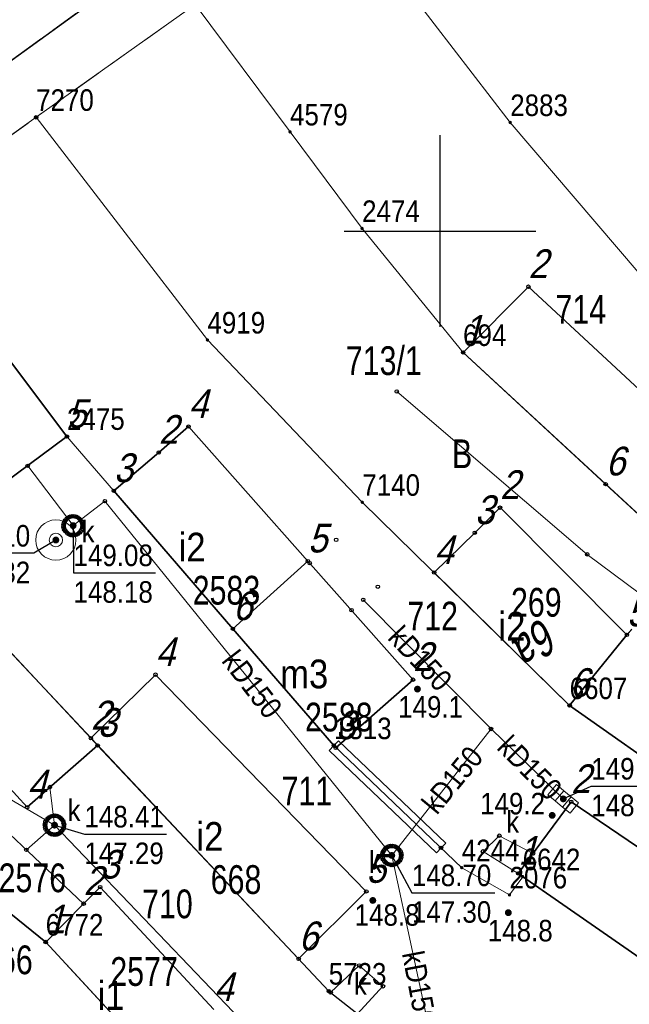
# Model space of a CAD drawing. Header units: metres. Extents: x 5548743 to 5556416, y 5707500 to 5714000.
# Tile 201 of 244: x 5554478 to 5554510, y 5710460 to 5710511. Entities that reach past the tile are written whole.
import ezdxf
from ezdxf.enums import TextEntityAlignment as Align

# ---------------------------------------------------------------- set-up
doc = ezdxf.new("R2010")
doc.units = ezdxf.units.M
for name, pattern in [('1.5_0.75', [2.25, 1.5, -0.75]), ('2.25_0.75', [3, 2.25, -0.75]), ('219-1000', [0])]:
    doc.linetypes.add(name, pattern=pattern)
doc.layers.get('0').update_dxf_attribs({"color": 2, "lineweight": 5})
doc.styles.get("Standard").update_dxf_attribs({"font": 'Working1250', "width": 0.75})
doc.linetypes.add('902-1000', pattern='A,5,0,[1,ksztalty.shx,S=1,R=0,X=0,Y=0],5', length=10)
doc.linetypes.add('otdn_1000', pattern='A,7,0,[21,ksztalty.shx,S=0.7,R=0,X=0,Y=0]', length=7)

# ---------------------------------------------------------------- blocks, each defined once
blk = doc.blocks.new('PUNKTBUD')
at = {"color": 0}
blk.add_circle((0, 0), 0.09, dxfattribs=at)
blk = doc.blocks.new('203')
at = {"linetype": 'Continuous', "lineweight": 0}
h = blk.add_hatch(color=0, dxfattribs=at)
edge = h.paths.add_edge_path()
edge.add_arc((0, 0), 0.09, 0, 360)
blk = doc.blocks.new('PW01')
at = {"linetype": 'Continuous', "lineweight": 13}
h = blk.add_hatch(color=0, dxfattribs=at)
edge = h.paths.add_edge_path()
edge.add_arc((0, 0), 0.18, 0, 360)
blk = doc.blocks.new('US22')
at = {"color": 0, "linetype": 'Continuous', "lineweight": 0}
blk.add_circle((0, 0), 0.4, dxfattribs=at)
blk = doc.blocks.new('US05')
at = {"color": 0, "linetype": 'Continuous', "lineweight": 13}
for p, q in [((-0.75, -0.35), (-0.75, 0.35)), ((-0.75, 0.35), (-0.25, 0.35)), ((-0.25, -0.35), (-0.25, 0.35)), ((-0.25, 0.35), (0.25, 0.35)), ((0.25, -0.35), (0.25, 0.35)), ((0.25, 0.35), (0.75, 0.35)), ((0.75, -0.35), (0.75, 0.35)), ((-0.75, -0.35), (-0.25, -0.35)), ((-0.25, -0.35), (0.25, -0.35)), ((0.25, -0.35), (0.75, -0.35))]:
    blk.add_line(p, q, dxfattribs=at)
blk = doc.blocks.new('US13')
at = {"color": 0, "linetype": 'Continuous', "lineweight": 13}
for radius in [1.05, 0.35]:
    blk.add_circle((0, 0), radius, dxfattribs=at)
blk = doc.blocks.new('PIKIETAW1891')
at = {"color": 0}
blk.add_circle((0, 0), 0.09, dxfattribs=at)
blk = doc.blocks.new('RAMKA1000K')
at = {"color": 0}
for p, q in [((95, 500), (105, 500)), ((100, 495), (100, 500)), ((100, 0), (100, 5)), ((95, 0), (105, 0))]:
    blk.add_line(p, q, dxfattribs=at)

msp = doc.modelspace()

# ---------------------------------------------------------------- linework, layer by layer
at = {"layer": '218-kontur użytku gruntowego', "color": 3, "linetype": 'CONTINUOUS', "lineweight": 18, "flags": 128}
for points in [[(5554487.22, 5710511.83), (5554478.92, 5710505.94)], [(5554478.92, 5710505.94), (5554487.22, 5710511.83)], [(5554478.92, 5710505.94), (5554471.81, 5710500.87)], [(5554471.81, 5710500.87), (5554478.92, 5710505.94)]]:
    msp.add_lwpolyline(points, dxfattribs=at)
at = {"layer": '219-działka ewidencyjna', "color": 7, "linetype": '219-1000', "lineweight": 18, "flags": 128}
for points in [[(5554494.74, 5710517.27), (5554503.66, 5710505.67)], [(5554487.22, 5710511.83), (5554478.92, 5710505.94)], [(5554487.22, 5710511.83), (5554492.17, 5710505.18)], [(5554478.92, 5710505.94), (5554471.81, 5710500.87)], [(5554478.92, 5710505.94), (5554487.86, 5710494.32)], [(5554503.66, 5710505.67), (5554510.33, 5710497.86)], [(5554492.17, 5710505.18), (5554495.93, 5710500.14)], [(5554471.81, 5710500.87), (5554480.53, 5710489.29)], [(5554495.93, 5710500.14), (5554501.2, 5710493.67)], [(5554487.86, 5710494.32), (5554495.94, 5710485.85)], [(5554501.2, 5710493.67), (5554513.15, 5710482.64)], [(5554480.53, 5710489.29), (5554494.46, 5710473.15)], [(5554495.94, 5710485.85), (5554506.76, 5710475.24)], [(5554472.63, 5710483.28), (5554494.19, 5710460.34)], [(5554510, 5710479.23), (5554506.76, 5710475.24)], [(5554506.76, 5710475.24), (5554518.82, 5710466.75)], [(5554494.46, 5710473.15), (5554501.13, 5710466.78)], [(5554473.97, 5710467.28), (5554479.42, 5710462.9)], [(5554501.13, 5710466.78), (5554503.62, 5710465.36)], [(5554504.31, 5710466.31), (5554503.62, 5710465.36)], [(5554504.31, 5710466.31), (5554521.4, 5710454.46)], [(5554479.42, 5710462.9), (5554486.05, 5710455.71)], [(5554494.19, 5710460.34), (5554514.69, 5710444.25)]]:
    msp.add_lwpolyline(points, dxfattribs=at)
at = {"layer": '312-budynek ewidencyjny', "color": 7, "linetype": 'CONTINUOUS', "lineweight": 35, "flags": 128}
for points in [[(5554471.81, 5710500.87), (5554480.53, 5710489.28)], [(5554501.2, 5710493.67), (5554504.61, 5710497.1)], [(5554504.61, 5710497.1), (5554523.64, 5710479.44)], [(5554508.64, 5710486.8), (5554501.2, 5710493.67)], [(5554485.32, 5710488.45), (5554486.87, 5710489.8)], [(5554486.87, 5710489.8), (5554493.1, 5710482.78)], [(5554480.53, 5710489.28), (5554472.58, 5710483.38)], [(5554482.97, 5710486.45), (5554485.32, 5710488.45)], [(5554513.15, 5710482.64), (5554508.64, 5710486.8)], [(5554489.19, 5710479.25), (5554482.97, 5710486.45)], [(5554501.81, 5710484.26), (5554503.13, 5710485.57)], [(5554503.13, 5710485.57), (5554509.75, 5710478.93)], [(5554499.69, 5710482.18), (5554501.81, 5710484.26)], [(5554472.58, 5710483.38), (5554481.78, 5710473.54)], [(5554493.1, 5710482.78), (5554489.19, 5710479.25)], [(5554489.19, 5710479.25), (5554493.1, 5710482.78)], [(5554493.1, 5710482.78), (5554498.59, 5710476.59)], [(5554506.76, 5710475.24), (5554499.69, 5710482.18)], [(5554478.45, 5710469.94), (5554468.72, 5710480.58)], [(5554494.56, 5710473.03), (5554489.19, 5710479.25)], [(5554509.75, 5710478.93), (5554506.76, 5710475.24)], [(5554506.76, 5710475.24), (5554509.75, 5710478.93)], [(5554509.75, 5710478.93), (5554510, 5710479.23)], [(5554481.78, 5710473.54), (5554485.15, 5710476.85)], [(5554485.15, 5710476.85), (5554496.15, 5710465.54)], [(5554498.59, 5710476.59), (5554494.56, 5710473.03)], [(5554518.82, 5710466.75), (5554506.76, 5710475.24)], [(5554482.13, 5710473.16), (5554478.45, 5710469.94)], [(5554481.78, 5710473.54), (5554482.13, 5710473.16)], [(5554482.13, 5710473.16), (5554481.78, 5710473.54)], [(5554492.62, 5710462.02), (5554482.13, 5710473.16)], [(5554504.08, 5710466.48), (5554506.84, 5710470.22)], [(5554506.84, 5710470.22), (5554519.23, 5710461.82)], [(5554476.88, 5710469.14), (5554481.4, 5710464.9)], [(5554474.57, 5710466.81), (5554479.42, 5710462.9)], [(5554479.42, 5710462.9), (5554474.57, 5710466.81)], [(5554516.59, 5710457.8), (5554504.08, 5710466.48)], [(5554481.4, 5710464.9), (5554482.26, 5710465.76)], [(5554482.26, 5710465.76), (5554488.2, 5710459.37)], [(5554496.15, 5710465.54), (5554492.62, 5710462.02)], [(5554481.4, 5710464.9), (5554479.42, 5710462.9)], [(5554479.42, 5710462.9), (5554481.4, 5710464.9)], [(5554479.42, 5710462.9), (5554485.32, 5710456.51)], [(5554485.32, 5710456.51), (5554479.42, 5710462.9)]]:
    msp.add_lwpolyline(points, dxfattribs=at)
at = {"layer": 'chodnik', "color": 7, "linetype": '1.5_0.75', "lineweight": 18, "flags": 128}
msp.add_lwpolyline([(5554443.41, 5710483.75), (5554443.48, 5710483.32), (5554444.89, 5710481.41), (5554456.15, 5710489.37), (5554463.92, 5710495.09), (5554471.81, 5710500.87), (5554478.92, 5710505.94), (5554487.22, 5710511.83), (5554494.74, 5710517.27), (5554502.24, 5710522.68), (5554509.44, 5710527.98), (5554517.53, 5710533.78), (5554523.91, 5710538.26), (5554526.95, 5710540.3), (5554530.39, 5710542.48), (5554529.99, 5710543.17), (5554531.67, 5710544.37), (5554540.15, 5710548.3), (5554542.17, 5710544.15), (5554543.16, 5710544.62), (5554541.6, 5710547.89), (5554545.78, 5710549.93), (5554545.46, 5710550.59), (5554552.12, 5710553.48), (5554553.39, 5710550.56), (5554546.96, 5710547.54), (5554547.39, 5710546.68), (5554550.44, 5710548.15), (5554556.72, 5710551.2), (5554557.91, 5710550.65), (5554560.57, 5710542.33), (5554562.25, 5710537.06), (5554562.95, 5710534.86), (5554564.19, 5710535.17), (5554563.68, 5710537.46), (5554563.06, 5710540.12), (5554562.14, 5710542.87), (5554557.72, 5710555.64), (5554557.27, 5710556.62), (5554556.75, 5710557.41), (5554555.64, 5710558.2), (5554554.78, 5710558.61), (5554553.78, 5710558.9), (5554553.05, 5710558.68), (5554534.16, 5710549.88), (5554521.64, 5710540.81), (5554505.22, 5710528.95), (5554488.48, 5710516.77), (5554467.28, 5710501.44), (5554443.47, 5710484.11)], close=True, dxfattribs=at)
at = {"layer": 'jezdnia', "color": 7, "linetype": '2.25_0.75', "lineweight": 18, "flags": 128}
msp.add_lwpolyline([(5554412.43, 5710514.29), (5554408.24, 5710510.92), (5554418.66, 5710508.44), (5554419.59, 5710509.15), (5554420.38, 5710509.5), (5554421.46, 5710509.6), (5554422.36, 5710509.47), (5554423.16, 5710509.24), (5554423.89, 5710508.85), (5554424.46, 5710508.45), (5554428.69, 5710502.64), (5554439.05, 5710488.34), (5554439.27, 5710487.75), (5554439.32, 5710487.1), (5554439.14, 5710486.55), (5554438.1, 5710485.76), (5554437.65, 5710485.71), (5554436.85, 5710485.85), (5554441.68, 5710479.01), (5554444.19, 5710480.86), (5554442.45, 5710483.36), (5554443.47, 5710484.11), (5554467.28, 5710501.44), (5554488.48, 5710516.77), (5554505.22, 5710528.95), (5554521.64, 5710540.81), (5554534.16, 5710549.88), (5554542.28, 5710555.84), (5554542.73, 5710556.08), (5554548.69, 5710558.31), (5554550.14, 5710558.79), (5554550.8, 5710559.03), (5554551.51, 5710559.12), (5554552.37, 5710559.08), (5554553.78, 5710558.9), (5554554.78, 5710558.61), (5554555.64, 5710558.2), (5554556.75, 5710557.41), (5554557.27, 5710556.62), (5554557.72, 5710555.64), (5554562.19, 5710557.43), (5554562.14, 5710560.52), (5554558, 5710570.33), (5554557.22, 5710570.54), (5554556.66, 5710571.02), (5554556.14, 5710571.5), (5554555.73, 5710572.18), (5554551.34, 5710570.77), (5554551.5, 5710569.95), (5554551.48, 5710569.22), (5554551.26, 5710568.27), (5554550.9, 5710567.4), (5554550.49, 5710566.63), (5554550, 5710565.93), (5554549.32, 5710565.24), (5554547.89, 5710564.5), (5554545.11, 5710563.32), (5554541.28, 5710561.94), (5554534.34, 5710559.41), (5554531.12, 5710560.98), (5554521.77, 5710557.63), (5554514.14, 5710555.67), (5554512.15, 5710552.94), (5554509.31, 5710551.99), (5554508.96, 5710551.99), (5554508.15, 5710552.25), (5554507.64, 5710552.54), (5554506.95, 5710553.08), (5554506.33, 5710553.74), (5554505.62, 5710554.6), (5554504.27, 5710557.08), (5554503.76, 5710559.81), (5554500.07, 5710560.85), (5554495.64, 5710558.86), (5554496.41, 5710557.66), (5554496.92, 5710556.29), (5554497.23, 5710555.1), (5554497.4, 5710553.9), (5554497.47, 5710552.1), (5554497.29, 5710550.89), (5554497.03, 5710549.78), (5554496.59, 5710548.91), (5554496.04, 5710547.96), (5554495.73, 5710547.56), (5554494.8, 5710547.25), (5554491.67, 5710548.63), (5554486.93, 5710547.1), (5554485.39, 5710546.56), (5554480.26, 5710544.86), (5554478.27, 5710541.32), (5554476.06, 5710540.6), (5554472.16, 5710539.33), (5554470.22, 5710538.71), (5554468.48, 5710538.32), (5554467.02, 5710538.21), (5554465.68, 5710538.2), (5554464.68, 5710538.33), (5554463.62, 5710538.55), (5554462.32, 5710538.98), (5554460.78, 5710539.89), (5554459.64, 5710540.79), (5554459.04, 5710541.45), (5554456.35, 5710545.55), (5554450.55, 5710542.97), (5554450.88, 5710541.78), (5554451.08, 5710540.23), (5554451.01, 5710538.73), (5554450.66, 5710537.42), (5554450.07, 5710535.93), (5554449.39, 5710534.73), (5554448.6, 5710533.68), (5554447.4, 5710532.83), (5554442.88, 5710530.78), (5554440.1, 5710529.43), (5554437.5, 5710528.21), (5554433.01, 5710525.89), (5554428.59, 5710523.58), (5554424.16, 5710521.11), (5554422.19, 5710520.04), (5554421.57, 5710519.67), (5554417.2, 5710517.18), (5554414.65, 5710515.66)], close=True, dxfattribs=at)
at = {"layer": 'krawężnik', "color": 7, "linetype": 'CONTINUOUS', "lineweight": 25, "flags": 128}
msp.add_lwpolyline([(5554444.89, 5710481.41), (5554444.19, 5710480.86), (5554442.45, 5710483.36), (5554443.47, 5710484.11), (5554467.28, 5710501.44), (5554488.48, 5710516.77), (5554505.22, 5710528.95), (5554521.64, 5710540.81), (5554534.16, 5710549.88), (5554542.28, 5710555.84), (5554542.73, 5710556.08), (5554548.69, 5710558.31), (5554550.14, 5710558.79), (5554550.8, 5710559.03), (5554551.51, 5710559.12), (5554552.37, 5710559.08), (5554553.78, 5710558.9), (5554554.78, 5710558.61), (5554555.64, 5710558.2), (5554556.75, 5710557.41), (5554557.27, 5710556.62), (5554557.72, 5710555.64)], dxfattribs=at)
at = {"layer": 'ogrodzenie trwałe', "color": 7, "linetype": '902-1000', "lineweight": 25, "flags": 128}
msp.add_lwpolyline([(5554494.19, 5710460.34), (5554514.69, 5710444.25)], dxfattribs=at)
at = {"layer": 'przewód kanalizacyjny', "color": 34, "linetype": 'CONTINUOUS', "lineweight": 18, "flags": 128}
for points in [[(5554497.74, 5710491.63), (5554507.68, 5710483.13), (5554516.57, 5710476.52), (5554530.51, 5710467.62)], [(5554482.51, 5710485.91), (5554480.85, 5710484.63), (5554478.48, 5710487.75)], [(5554497.48, 5710467.42), (5554482.51, 5710485.91)], [(5554502.66, 5710474.02), (5554495.99, 5710480.76)], [(5554465.13, 5710478.41), (5554466.58, 5710476.77), (5554479.88, 5710469)], [(5554497.48, 5710467.42), (5554502.66, 5710474.02)], [(5554502.66, 5710474.02), (5554506.43, 5710470.37)], [(5554479.88, 5710469), (5554479.64, 5710470.99)], [(5554479.88, 5710469), (5554478.41, 5710467.71)], [(5554479.88, 5710469), (5554493.87, 5710454.38), (5554497.13, 5710448.65)], [(5554497.66, 5710448.52), (5554499.74, 5710456.9), (5554497.48, 5710467.42)]]:
    msp.add_lwpolyline(points, dxfattribs=at)
at = {"layer": 'rzedna-Atr2', "color": 7, "flags": 128}
for points in [[(5554480.85, 5710484.63), (5554480.87, 5710482.17), (5554485.145, 5710482.17)], [(5554479.95, 5710483.88), (5554478.8, 5710483.19), (5554474.469, 5710483.19)], [(5554506.43, 5710470.37), (5554507.89, 5710471.03), (5554512.221, 5710471.03)], [(5554479.88, 5710469), (5554481.44, 5710468.53), (5554485.723, 5710468.53)], [(5554497.48, 5710467.42), (5554498.53, 5710465.47), (5554502.852, 5710465.47)]]:
    msp.add_lwpolyline(points, dxfattribs=at)
at = {"layer": 'studnia kanalizacyjna', "color": 34, "linetype": 'CONTINUOUS', "lineweight": 18, "flags": 128}
for points in [[(5554481.35, 5710484.64), (5554481.34, 5710484.54), (5554481.31, 5710484.44), (5554481.26, 5710484.34), (5554481.19, 5710484.26), (5554481.11, 5710484.2), (5554481.01, 5710484.15), (5554480.91, 5710484.13), (5554480.81, 5710484.12), (5554480.71, 5710484.14), (5554480.61, 5710484.19), (5554480.53, 5710484.25), (5554480.46, 5710484.33), (5554480.39, 5710484.42), (5554480.36, 5710484.51), (5554480.35, 5710484.61), (5554480.36, 5710484.71), (5554480.39, 5710484.82), (5554480.44, 5710484.91), (5554480.51, 5710484.99), (5554480.59, 5710485.05), (5554480.69, 5710485.1), (5554480.79, 5710485.12), (5554480.89, 5710485.13), (5554480.99, 5710485.11), (5554481.09, 5710485.06), (5554481.17, 5710485), (5554481.24, 5710484.92), (5554481.31, 5710484.84), (5554481.34, 5710484.74)], [(5554480.2, 5710469.37), (5554480.27, 5710469.3), (5554480.33, 5710469.21), (5554480.36, 5710469.11), (5554480.38, 5710469.01), (5554480.37, 5710468.91), (5554480.34, 5710468.81), (5554480.28, 5710468.72), (5554480.22, 5710468.63), (5554480.14, 5710468.57), (5554480.04, 5710468.52), (5554479.94, 5710468.5), (5554479.84, 5710468.5), (5554479.74, 5710468.51), (5554479.64, 5710468.56), (5554479.56, 5710468.62), (5554479.48, 5710468.7), (5554479.42, 5710468.79), (5554479.39, 5710468.89), (5554479.38, 5710468.99), (5554479.39, 5710469.09), (5554479.41, 5710469.19), (5554479.47, 5710469.28), (5554479.54, 5710469.36), (5554479.62, 5710469.42), (5554479.72, 5710469.47), (5554479.82, 5710469.5), (5554479.92, 5710469.5), (5554480.02, 5710469.48), (5554480.12, 5710469.43)], [(5554497.98, 5710467.43), (5554497.97, 5710467.33), (5554497.94, 5710467.23), (5554497.89, 5710467.14), (5554497.82, 5710467.06), (5554497.74, 5710466.99), (5554497.64, 5710466.94), (5554497.54, 5710466.92), (5554497.44, 5710466.92), (5554497.34, 5710466.94), (5554497.24, 5710466.98), (5554497.16, 5710467.04), (5554497.09, 5710467.12), (5554497.02, 5710467.21), (5554496.99, 5710467.31), (5554496.98, 5710467.41), (5554496.99, 5710467.51), (5554497.02, 5710467.61), (5554497.07, 5710467.7), (5554497.14, 5710467.78), (5554497.22, 5710467.84), (5554497.32, 5710467.9), (5554497.42, 5710467.92), (5554497.52, 5710467.92), (5554497.62, 5710467.9), (5554497.72, 5710467.85), (5554497.8, 5710467.8), (5554497.87, 5710467.72), (5554497.94, 5710467.63), (5554497.97, 5710467.53)]]:
    msp.add_lwpolyline(points, close=True, dxfattribs=at)
at = {"layer": 'właz do komory lub kanału', "color": 7, "linetype": 'CONTINUOUS', "lineweight": 18, "flags": 128}
for points in [[(5554504.08, 5710466.48), (5554502.24, 5710467.63), (5554503.09, 5710468.45), (5554504.85, 5710467.52)], [(5554494.29, 5710460.26), (5554495.78, 5710461.68), (5554497.02, 5710460.59), (5554495.69, 5710459.16)]]:
    msp.add_lwpolyline(points, close=True, dxfattribs=at)
at = {"layer": 'ściana oporowa (linia)', "color": 0, "linetype": 'otdn_1000', "lineweight": 18}
for p, q in [((5554494.218, 5710472.897), (5554494.46, 5710473.15)), ((5554494.218, 5710472.897), (5554499.808, 5710467.557)), ((5554499.808, 5710467.557), (5554500.05, 5710467.81))]:
    msp.add_line(p, q, dxfattribs=at)
at = {"layer": 'ściana oporowa (linia)', "color": 0, "lineweight": 18}
for p, q in [((5554494.702, 5710473.403), (5554494.46, 5710473.15)), ((5554494.702, 5710473.403), (5554500.292, 5710468.063)), ((5554500.292, 5710468.063), (5554500.05, 5710467.81))]:
    msp.add_line(p, q, dxfattribs=at)

# ---------------------------------------------------------------- block references
at = {"layer": '203-punkt graniczny', "color": 7, "linetype": 'CONTINUOUS', "lineweight": 18}
for p in [(5554478.92, 5710505.94), (5554503.66, 5710505.67), (5554492.17, 5710505.18), (5554495.93, 5710500.14), (5554487.86, 5710494.32), (5554501.2, 5710493.67), (5554480.53, 5710489.29), (5554495.94, 5710485.85), (5554506.76, 5710475.24), (5554494.46, 5710473.15), (5554501.13, 5710466.78), (5554504.31, 5710466.31), (5554503.62, 5710465.36), (5554479.42, 5710462.9), (5554494.19, 5710460.34)]:
    msp.add_blockref('203', p, dxfattribs=at)
at = {"layer": 'kratka ściekowa', "color": 34, "linetype": 'CONTINUOUS', "lineweight": 18, "rotation": 320.102}
msp.add_blockref('US05', (5554506.43, 5710470.37), dxfattribs=at)
at = {"layer": 'pikieta naturalna', "color": 7, "linetype": 'CONTINUOUS', "lineweight": 13}
for p in [(5554498.82, 5710476.1), (5554505.85, 5710469.51), (5554496.49, 5710465.07), (5554503.56, 5710464.43)]:
    msp.add_blockref('PW01', p, dxfattribs=at)
at = {"layer": 'Punkt budynku', "color": 5, "linetype": 'CONTINUOUS', "lineweight": 13}
for p in [(5554504.61, 5710497.1), (5554501.2, 5710493.67), (5554486.87, 5710489.8), (5554480.53, 5710489.28), (5554485.32, 5710488.45), (5554482.97, 5710486.45), (5554508.64, 5710486.8), (5554503.13, 5710485.57), (5554494.58, 5710483.89), (5554501.81, 5710484.26), (5554493.1, 5710482.78), (5554493.2, 5710482.67), (5554499.69, 5710482.18), (5554496.75, 5710481.44), (5554495.38, 5710480.22), (5554489.19, 5710479.25), (5554509.75, 5710478.93), (5554485.15, 5710476.85), (5554498.59, 5710476.59), (5554506.76, 5710475.24), (5554481.78, 5710473.54), (5554482.13, 5710473.16), (5554494.56, 5710473.03), (5554506.84, 5710470.22), (5554478.45, 5710469.94), (5554504.08, 5710466.48), (5554482.26, 5710465.76), (5554496.15, 5710465.54), (5554481.4, 5710464.9), (5554479.42, 5710462.9), (5554492.62, 5710462.02)]:
    msp.add_blockref('PUNKTBUD', p, dxfattribs=at)
at = {"layer": 'Punkt roboczy BDOT GESUT K1', "color": 6, "linetype": 'CONTINUOUS', "lineweight": 18}
for p in [(5554478.92, 5710505.94), (5554497.74, 5710491.63), (5554478.48, 5710487.75), (5554482.51, 5710485.91), (5554482.51, 5710485.91), (5554480.44, 5710484.91), (5554480.51, 5710484.99), (5554480.59, 5710485.05), (5554480.69, 5710485.1), (5554480.79, 5710485.12), (5554480.89, 5710485.13), (5554480.99, 5710485.11), (5554481.09, 5710485.06), (5554481.17, 5710485), (5554481.24, 5710484.92), (5554480.35, 5710484.61), (5554480.36, 5710484.71), (5554480.36, 5710484.51), (5554480.39, 5710484.82), (5554480.39, 5710484.42), (5554480.46, 5710484.33), (5554480.85, 5710484.63), (5554480.85, 5710484.63), (5554481.26, 5710484.34), (5554481.31, 5710484.84), (5554481.31, 5710484.44), (5554481.34, 5710484.74), (5554481.34, 5710484.54), (5554481.35, 5710484.64), (5554479.95, 5710483.88), (5554480.53, 5710484.25), (5554480.61, 5710484.19), (5554480.71, 5710484.14), (5554480.81, 5710484.12), (5554480.91, 5710484.13), (5554481.01, 5710484.15), (5554481.11, 5710484.2), (5554481.19, 5710484.26), (5554507.68, 5710483.13), (5554495.99, 5710480.76), (5554498.82, 5710476.1), (5554502.66, 5710474.02), (5554502.66, 5710474.02), (5554502.66, 5710474.02), (5554494.46, 5710473.15), (5554479.64, 5710470.99), (5554506.43, 5710470.37), (5554506.43, 5710470.37), (5554479.72, 5710469.47), (5554479.82, 5710469.5), (5554479.92, 5710469.5), (5554480.02, 5710469.48), (5554480.12, 5710469.43), (5554505.85, 5710469.51), (5554479.38, 5710468.99), (5554479.39, 5710469.09), (5554479.41, 5710469.19), (5554479.47, 5710469.28), (5554479.54, 5710469.36), (5554479.62, 5710469.42), (5554479.88, 5710469), (5554479.88, 5710469), (5554479.88, 5710469), (5554479.88, 5710469), (5554479.88, 5710469), (5554480.2, 5710469.37), (5554480.27, 5710469.3), (5554480.33, 5710469.21), (5554480.36, 5710469.11), (5554480.38, 5710469.01), (5554479.39, 5710468.89), (5554479.42, 5710468.79), (5554479.48, 5710468.7), (5554479.56, 5710468.62), (5554479.64, 5710468.56), (5554479.74, 5710468.51), (5554479.84, 5710468.5), (5554479.94, 5710468.5), (5554480.04, 5710468.52), (5554480.14, 5710468.57), (5554480.22, 5710468.63), (5554480.28, 5710468.72), (5554480.34, 5710468.81), (5554480.37, 5710468.91), (5554503.09, 5710468.45), (5554497.32, 5710467.9), (5554497.42, 5710467.92), (5554497.52, 5710467.92), (5554497.62, 5710467.9), (5554478.41, 5710467.71), (5554496.98, 5710467.41), (5554496.99, 5710467.51), (5554497.02, 5710467.61), (5554497.07, 5710467.7), (5554497.14, 5710467.78), (5554497.22, 5710467.84), (5554497.48, 5710467.42), (5554497.48, 5710467.42), (5554497.48, 5710467.42), (5554497.48, 5710467.42), (5554497.72, 5710467.85), (5554497.8, 5710467.8), (5554497.87, 5710467.72), (5554497.94, 5710467.63), (5554497.97, 5710467.53), (5554497.98, 5710467.43), (5554500.05, 5710467.81), (5554502.24, 5710467.63), (5554504.85, 5710467.52), (5554496.99, 5710467.31), (5554497.02, 5710467.21), (5554497.09, 5710467.12), (5554497.16, 5710467.04), (5554497.24, 5710466.98), (5554497.34, 5710466.94), (5554497.44, 5710466.92), (5554497.54, 5710466.92), (5554497.64, 5710466.94), (5554497.74, 5710466.99), (5554497.82, 5710467.06), (5554497.89, 5710467.14), (5554497.94, 5710467.23), (5554497.97, 5710467.33), (5554504.08, 5710466.48), (5554496.49, 5710465.07), (5554503.56, 5710464.43), (5554495.78, 5710461.68), (5554494.19, 5710460.34), (5554494.29, 5710460.26), (5554497.02, 5710460.59)]:
    msp.add_blockref('PIKIETAW1891', p, dxfattribs=at)
at = {"layer": 'rzedna', "color": 34, "linetype": 'CONTINUOUS', "lineweight": 18}
for p in [(5554480.85, 5710484.63), (5554479.88, 5710469), (5554497.48, 5710467.42)]:
    msp.add_blockref('PW01', p, dxfattribs=at)
at = {"layer": 'rzedna', "color": 5, "linetype": 'CONTINUOUS', "lineweight": 18}
msp.add_blockref('PW01', (5554479.95, 5710483.88), dxfattribs=at)
at = {"layer": 'rzedna', "color": 34, "linetype": 'CONTINUOUS', "lineweight": 18, "rotation": 320.102}
msp.add_blockref('PW01', (5554506.43, 5710470.37), dxfattribs=at)
at = {"layer": 'studnia zwykła', "color": 5, "linetype": 'CONTINUOUS', "lineweight": 18}
msp.add_blockref('US13', (5554479.95, 5710483.88), dxfattribs=at)
at = {"layer": 'Wstawianie ramki sekcyjnej z opisem', "color": 7, "linetype": 'CONTINUOUS', "lineweight": 13}
for p in [(5554400, 5710500), (5554400, 5710500), (5554400, 5710500), (5554400, 5710500), (5554400, 5710000), (5554400, 5710000), (5554400, 5710000), (5554400, 5710000)]:
    msp.add_blockref('RAMKA1000K', p, dxfattribs=at)
at = {"layer": 'właz do komory lub kanału - okrągły', "color": 7, "linetype": 'CONTINUOUS', "lineweight": 18}
for p in [(5554480.85, 5710484.63), (5554479.88, 5710469), (5554497.48, 5710467.42)]:
    msp.add_blockref('US22', p, dxfattribs=at)

# ---------------------------------------------------------------- texts
at = {"layer": '203-punkt graniczny-Atr103', "color": 7, "width": 0.9}
for s, p in [('7270', (5554478.92, 5710505.94)), ('7270', (5554478.92, 5710505.94)), ('2883', (5554503.66, 5710505.67)), ('2883', (5554503.66, 5710505.67)), ('4579', (5554492.17, 5710505.18)), ('4579', (5554492.17, 5710505.18)), ('2474', (5554495.93, 5710500.14)), ('2474', (5554495.93, 5710500.14)), ('4919', (5554487.86, 5710494.32)), ('4919', (5554487.86, 5710494.32)), ('694', (5554501.2, 5710493.67)), ('694', (5554501.2, 5710493.67)), ('2475', (5554480.53, 5710489.29)), ('2475', (5554480.53, 5710489.29)), ('7140', (5554495.94, 5710485.85)), ('7140', (5554495.94, 5710485.85)), ('6607', (5554506.76, 5710475.24)), ('6607', (5554506.76, 5710475.24)), ('1313', (5554494.46, 5710473.15)), ('1313', (5554494.46, 5710473.15)), ('4244', (5554501.13, 5710466.78)), ('4244', (5554501.13, 5710466.78)), ('6642', (5554504.31, 5710466.31)), ('6642', (5554504.31, 5710466.31)), ('2076', (5554503.62, 5710465.36)), ('2076', (5554503.62, 5710465.36)), ('6772', (5554479.42, 5710462.9)), ('6772', (5554479.42, 5710462.9)), ('5723', (5554494.19, 5710460.34)), ('5723', (5554494.19, 5710460.34))]:
    msp.add_text(s, height=1.125, dxfattribs=at).set_placement(p, align=Align.BOTTOM_LEFT)
at = {"layer": '210-oznaczenie konturu użytku gruntowego', "color": 3, "linetype": 'CONTINUOUS', "lineweight": 18, "width": 0.79}
msp.add_text('B', height=1.5, dxfattribs=at).set_placement((5554500.62, 5710487.63))
at = {"layer": '211-numer działki ewidencyjnej', "color": 7, "linetype": 'CONTINUOUS', "lineweight": 18, "width": 0.79}
for s, p in [('714', (5554506.02, 5710495.17)), ('713/1', (5554495.08, 5710492.49)), ('712', (5554498.29, 5710479.16))]:
    msp.add_text(s, height=1.5, dxfattribs=at).set_placement(p)
for s, p in [('711', (5554491.73, 5710471.53)), ('710', (5554484.45, 5710465.64))]:
    msp.add_text(s, height=1.5, dxfattribs=at).set_placement(p, align=Align.TOP_LEFT)
at = {"layer": '238-Punkt adresowy', "color": 7, "linetype": 'CONTINUOUS', "lineweight": 18, "oblique": 15, "width": 0.79}
msp.add_text('6a', height=1.8, rotation=219.999, dxfattribs=at).set_placement((5554504.99, 5710480.35), align=Align.BOTTOM_LEFT)
at = {"layer": '312-oznaczenie budynku ewidencyjnego', "color": 7, "linetype": 'CONTINUOUS', "lineweight": 18, "width": 0.79}
for s, p in [('2583', (5554487.09, 5710482.01)), ('269', (5554503.7, 5710481.38)), ('2588', (5554492.95, 5710475.39)), ('2576', (5554476.96, 5710467)), ('668', (5554488.03, 5710466.91)), ('666', (5554476.1, 5710462.72)), ('2577', (5554482.79, 5710462.11))]:
    msp.add_text(s, height=1.5, dxfattribs=at).set_placement(p, align=Align.TOP_LEFT)
at = {"layer": '312-oznaczenie budynku ewidencyjnego-Atr117', "color": 7, "width": 0.9}
for s, p in [('i2', (5554487.06, 5710483.51)), ('i2', (5554503.75, 5710479.38)), ('m3', (5554492.91, 5710476.89)), ('i2', (5554487.99, 5710468.41)), ('i1', (5554482.83, 5710460.11))]:
    msp.add_text(s, height=1.5, dxfattribs=at).set_placement(p, align=Align.MIDDLE_CENTER)
at = {"layer": 'pikieta naturalna-Atr2', "color": 7, "width": 0.9}
for s, p in [('149.1', (5554497.81, 5710474.61)), ('149.2', (5554502.09, 5710469.56)), ('148.8', (5554495.54, 5710463.75)), ('148.8', (5554502.49, 5710462.93))]:
    msp.add_text(s, height=1.125, dxfattribs=at).set_placement(p)
at = {"layer": 'przewód kanalizacyjny-Atr1', "color": 34, "width": 0.9}
for rotation, p in [(313.391, (5554497.62, 5710479.12)), (307.674, (5554489, 5710477.9)), (314.613, (5554503.31, 5710473.39)), (50.561, (5554499.4, 5710469.85)), (280.819, (5554498.56, 5710462.41))]:
    msp.add_text('kD150', height=1.125, rotation=rotation, dxfattribs=at).set_placement(p, align=Align.MIDDLE_LEFT)
at = {"layer": 'Punkt budynku-Atr104', "color": 5, "oblique": 15, "width": 0.9}
for s, p in [('2', (5554504.61, 5710497.1)), ('1', (5554501.2, 5710493.67)), ('4', (5554486.87, 5710489.8)), ('5', (5554480.53, 5710489.28)), ('2', (5554485.32, 5710488.45)), ('6', (5554508.64, 5710486.8)), ('3', (5554482.97, 5710486.45)), ('2', (5554503.13, 5710485.57)), ('3', (5554501.81, 5710484.26)), ('5', (5554493.1, 5710482.78)), ('4', (5554499.69, 5710482.18)), ('6', (5554489.19, 5710479.25)), ('5', (5554509.75, 5710478.93)), ('4', (5554485.15, 5710476.85)), ('2', (5554498.59, 5710476.59)), ('6', (5554506.76, 5710475.24)), ('2', (5554481.78, 5710473.54)), ('3', (5554482.13, 5710473.16)), ('3', (5554494.56, 5710473.03)), ('2', (5554506.84, 5710470.22)), ('4', (5554478.45, 5710469.94)), ('1', (5554504.08, 5710466.48)), ('3', (5554482.26, 5710465.76)), ('5', (5554496.15, 5710465.54)), ('2', (5554481.4, 5710464.9)), ('1', (5554479.42, 5710462.9)), ('6', (5554492.62, 5710462.02)), ('4', (5554488.2, 5710459.37))]:
    msp.add_text(s, height=1.5, dxfattribs=at).set_placement(p, align=Align.BOTTOM_LEFT)
at = {"layer": 'rzedna-Atr2', "color": 5, "width": 0.9}
msp.add_text('149.10', height=1.125, dxfattribs=at).set_placement((5554474.469, 5710483.201), align=Align.BOTTOM_LEFT)
at = {"layer": 'rzedna-Atr2', "color": 34, "width": 0.9}
for s, p in [('149.08', (5554480.87, 5710482.181)), ('149.20', (5554507.89, 5710471.041)), ('148.41', (5554481.44, 5710468.541)), ('148.70', (5554498.53, 5710465.481))]:
    msp.add_text(s, height=1.125, dxfattribs=at).set_placement(p, align=Align.BOTTOM_LEFT)
at = {"layer": 'rzedna-Atr3', "color": 5, "width": 0.9}
msp.add_text('148.32', height=1.125, dxfattribs=at).set_placement((5554474.469, 5710481.289), align=Align.BOTTOM_LEFT)
at = {"layer": 'rzedna-Atr3', "color": 34, "width": 0.9}
for s, p in [('148.18', (5554480.87, 5710480.269)), ('148.35', (5554507.89, 5710469.129)), ('147.29', (5554481.44, 5710466.629)), ('147.30', (5554498.53, 5710463.569))]:
    msp.add_text(s, height=1.125, dxfattribs=at).set_placement(p, align=Align.BOTTOM_LEFT)
at = {"layer": 'właz do komory lub kanału - okrągły-Atr17', "color": 7, "width": 0.9}
for p in [(5554481.29, 5710483.76), (5554480.56, 5710469.21), (5554496.29, 5710466.51)]:
    msp.add_text('k', height=1.125, dxfattribs=at).set_placement(p)
at = {"layer": 'właz do komory lub kanału-Atr17', "color": 7, "width": 0.9}
for p in [(5554503.45, 5710468.6), (5554495.5, 5710460.15)]:
    msp.add_text('k', height=1.125, dxfattribs=at).set_placement(p)

doc.saveas('drawing.dxf')
